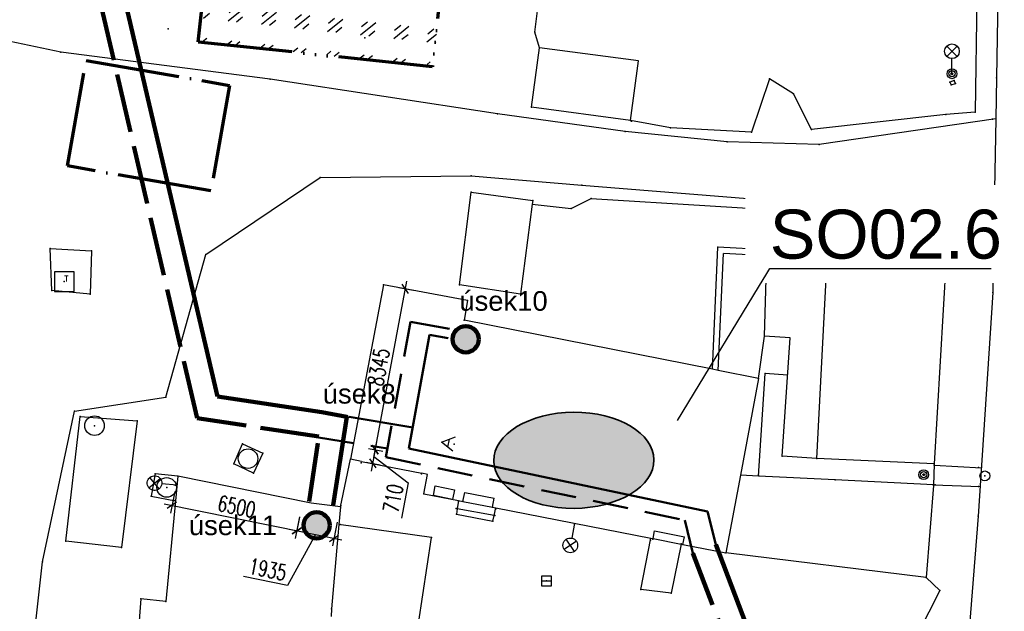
# Model space of a CAD drawing. Extents: x -607893402 to -606472477, y -1001733938 to -1001014811.
# Tile 6 of 23: x -607808066 to -607757850, y -1001509620 to -1001479440. Entities that reach past the tile are written whole.
import ezdxf
from ezdxf import colors
from ezdxf.entities.mleader import LeaderData, LeaderLine
from ezdxf.math import Vec2, Vec3

# ---------------------------------------------------------------- set-up
doc = ezdxf.new("R2010")
doc.units = 0
doc.header["$MEASUREMENT"] = 0
for name, pattern in [('ACAD_ISO02W100', [15, 12, -3]), ('ACAD_ISO04W100', [30, 24, -3, 0, -3]), ('ACAD_ISO06W100', [36, 24, -3, 0, -3, 0, -3, 0, -3]), ('DCAD_Hidden', [36, 12, -6, 12, -6])]:
    doc.linetypes.add(name, pattern=pattern)
doc.layers.get('0').update_dxf_attribs({"linetype": 'CONTINUOUS'})
doc.layers.get('Defpoints').update_dxf_attribs({"linetype": 'CONTINUOUS'})
for name, color, linetype, lineweight in [('00 dotčené pozemky-opz', 206, 'CONTINUOUS', 35), ('00 dotčení pozemky-vlastnik mesto', 5, 'CONTINUOUS', 35), ('_Popis', 14, 'CONTINUOUS', 15), ('ELEKTRIKA', 3, 'EL_VEDENI_NN_PODZ', 50), ('NOVÁ TRASA', 6, 'CONTINUOUS', 100), ('NOVÁ TRASA-VRATNÁ', 6, 'ACAD_ISO02W100', 100), ('SKLÁDKA MATERIÁLU', 210, 'ACAD_ISO06W100', 70), ('TĚŽKÝ PŘEJEZD', 30, 'ACAD_ISO04W100', 70)]:
    doc.layers.add(name, color=color, linetype=linetype, lineweight=lineweight)
for name, color, linetype in [('ODBĚRNÉ ZAŘÍZENÍ', 3, 'CONTINUOUS'), ('polohopis', 7, 'CONTINUOUS'), ('POPIS', 1, 'CONTINUOUS'), ('popis_ut @ 1', 3, 'CONTINUOUS')]:
    doc.layers.add(name, color=color, linetype=linetype)
doc.styles.add('_Romans', font='romans.shx', dxfattribs={"width": 0.7})
doc.styles.add('ROMANS', font='ROMANS', dxfattribs={"height": 0.2})
doc.linetypes.add('EL_VEDENI_NN_PODZ', pattern='A,35,-15,[109,CADKON.SHX,S=5,R=0,X=0,Y=0],-50', length=100)
doc.dimstyles.new('_Kota 200_1', dxfattribs={"dimscale": 4, "dimtxt": 100, "dimasz": 100, "dimexe": 100, "dimexo": 200, "dimgap": 50, "dimtad": 1, "dimdec": 0, "dimrnd": 5, "dimzin": 0, "dimdsep": 46, "dimtxsty": '_Romans', "dimblk": 'OBLIQUE', "dimcen": 100, "dimdle": 100, "dimadec": 0, "dimazin": 0, "dimtfac": 1, "dimtdec": 0, "dimtmove": 2, "dimatfit": 3, "dimldrblk": 'OBLIQUE', "dimfxl": 1, "dimtolj": 1, "dimtzin": 0, "dimarcsym": 0})

# ---------------------------------------------------------------- blocks, each defined once
blk = doc.blocks.new('_Oblique')
at = {"color": 0, "linetype": 'ByBlock', "lineweight": -2}
blk.add_line((-0.5, -0.5), (0.5, 0.5), dxfattribs=at)
blk = doc.blocks.new('*D123')
at = {"layer": '_Popis', "color": 0, "lineweight": -2, "transparency": 16777216}
for p, q in [((-607800159.2652042, -1001503513.986322), (-607800381.3912747, -1001504607.406327)), ((-607800693.7518222, -1001504135.780535), (-607793540.6981055, -1001505588.908982)), ((-607793790.1978278, -1001504807.849525), (-607794012.3238981, -1001505901.269529))]:
    blk.add_line(p, q, dxfattribs=at)
at = {"layer": 'Defpoints', "color": 0, "transparency": 16777216}
for p in [(-607799999.9999592, -1001502729.999982), (-607793630.9325827, -1001504023.863184), (-607793932.6912756, -1001505509.276359)]:
    blk.add_point(p, dxfattribs=at)
at = {"layer": '_Popis', "color": 0, "lineweight": -2, "transparency": 16777216, "xscale": 400, "yscale": 400, "zscale": 400}
for p, rotation in [((-607800301.7586521, -1001504215.413157), 168.5167439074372), ((-607793932.6912756, -1001505509.276359), 348.5167439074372)]:
    blk.add_blockref('_Oblique', p, dxfattribs=dict(at, rotation=rotation))
at = {"layer": '_Popis', "color": 0, "transparency": 16777216, "insert": (-607796997.7760301, -1001504274.355003), "char_height": 800, "attachment_point": 5, "rotation": 348.5167439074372, "style": '_Romans'}
blk.add_mtext('\\A1;6500', dxfattribs=at)
blk = doc.blocks.new('*D124')
at = {"layer": '_Popis', "color": 0, "lineweight": -2, "transparency": 16777216}
for p, q in [((-607793791.2528077, -1001504813.471372), (-607794012.2403437, -1001505901.286275)), ((-607794324.6008369, -1001505429.660446), (-607791643.9765295, -1001505974.224194)), ((-607791869.2652948, -1001505073.986304), (-607792115.6023582, -1001506286.584687)), ((-607792984.2886832, -1001505701.94232), (-607794409.7654465, -1001508297.933155)), ((-607794409.7654465, -1001508297.933155), (-607796657.1929026, -1001507841.372527))]:
    blk.add_line(p, q, dxfattribs=at)
at = {"layer": 'Defpoints', "color": 0, "transparency": 16777216}
for p in [(-607793631.9874723, -1001504029.48505), (-607791709.9999593, -1001504289.999982), (-607792035.9696904, -1001505894.591526)]:
    blk.add_point(p, dxfattribs=at)
at = {"layer": '_Popis', "color": 0, "lineweight": -2, "transparency": 16777216, "xscale": 400, "yscale": 400, "zscale": 400}
for p, rotation in [((-607793932.6076759, -1001505509.293114), 168.5167372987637), ((-607792035.9696904, -1001505894.591526), 348.5167372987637)]:
    blk.add_blockref('_Oblique', p, dxfattribs=dict(at, rotation=rotation))
at = {"layer": '_Popis', "color": 0, "transparency": 16777216, "insert": (-607795414.030173, -1001507481.6631), "char_height": 800, "attachment_point": 5, "rotation": 348.5167372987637, "style": '_Romans'}
blk.add_mtext('\\A1;1935', dxfattribs=at)
blk = doc.blocks.new('*D137')
at = {"layer": '_Popis', "color": 0, "lineweight": -2, "transparency": 16777216}
for p, q in [((-607790011.3586292, -1001501765.420537), (-607788324.8204508, -1001492777.283135)), ((-607788733.7222205, -1001493107.537494), (-607788005.450337, -1001493244.190761)), ((-607790272.7228551, -1001501309.397163), (-607789544.451004, -1001501446.050424))]:
    blk.add_line(p, q, dxfattribs=at)
at = {"layer": 'Defpoints', "color": 0, "transparency": 16777216}
for p in [(-607789519.9999595, -1001492959.999983), (-607788398.5892065, -1001493170.422005), (-607791059.000594, -1001501161.859652)]:
    blk.add_point(p, dxfattribs=at)
at = {"layer": '_Popis', "color": 0, "lineweight": -2, "transparency": 16777216, "xscale": 400, "yscale": 400, "zscale": 400}
for p, rotation in [((-607788398.5892065, -1001493170.422005), 79.37257083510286), ((-607789937.5898734, -1001501372.281668), 259.3725708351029)]:
    blk.add_blockref('_Oblique', p, dxfattribs=dict(at, rotation=rotation))
at = {"layer": '_Popis', "color": 0, "transparency": 16777216, "insert": (-607789757.7978443, -1001497160.698702), "char_height": 800, "attachment_point": 5, "rotation": 79.37257083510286, "style": '_Romans'}
blk.add_mtext('\\A1;8345', dxfattribs=at)
blk = doc.blocks.new('*D138')
at = {"layer": '_Popis', "color": 0, "lineweight": -2, "transparency": 16777216}
for p, q in [((-607790272.7228551, -1001501309.397163), (-607789544.4509695, -1001501446.05043)), ((-607789863.8210832, -1001500979.142805), (-607790142.3579628, -1001502463.560874)), ((-607790003.0895231, -1001501721.35184), (-607788260.3860896, -1001503062.04376)), ((-607790403.7222205, -1001502007.537494), (-607789675.4503376, -1001502144.19076)), ((-607788260.3860896, -1001503062.04376), (-607788599.7223661, -1001504870.482559))]:
    blk.add_line(p, q, dxfattribs=at)
at = {"layer": 'Defpoints', "color": 0, "transparency": 16777216}
for p in [(-607791059.000594, -1001501161.859652), (-607791189.9999595, -1001501859.999982), (-607790068.5892072, -1001502070.422004)]:
    blk.add_point(p, dxfattribs=at)
at = {"layer": '_Popis', "color": 0, "lineweight": -2, "transparency": 16777216, "xscale": 400, "yscale": 400, "zscale": 400}
for p, rotation in [((-607789937.589839, -1001501372.281674), 79.37257083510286), ((-607790068.5892072, -1001502070.422004), 259.3725708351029)]:
    blk.add_blockref('_Oblique', p, dxfattribs=dict(at, rotation=rotation))
at = {"layer": '_Popis', "color": 0, "transparency": 16777216, "insert": (-607789019.7625321, -1001503855.610025), "char_height": 800, "attachment_point": 5, "rotation": 79.37257083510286, "style": '_Romans'}
blk.add_mtext('\\A1;710', dxfattribs=at)

msp = doc.modelspace()

# ---------------------------------------------------------------- hatches: boundary and pattern name
at = {"layer": '00 dotčení pozemky-vlastnik mesto', "ltscale": 0.3, "true_color": 0xf7a6a6, "transparency": 33554687}
h = msp.add_hatch(dxfattribs=at)
h.set_pattern_fill('DOTS', color=21)
h.set_pattern_definition([(0, (0, 0), (0.03125, 0.0625), [0, -0.0625])])
edge = h.paths.add_edge_path()
edge.add_ellipse((-607779804.1570258, -1001501916.520746), major_axis=(-4087.650459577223, -23.91376000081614), ratio=0.5996044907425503, start_angle=0, end_angle=360)
at = {"layer": 'ODBĚRNÉ ZAŘÍZENÍ', "linetype": 'Continuous'}
h = msp.add_hatch(color=256, dxfattribs=at)
h.dxf.hatch_style = 1
edge = h.paths.add_edge_path()
edge.add_arc((-607785318.5511079, -1001495741.787704), 668.3254092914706, 0, 360)
h = msp.add_hatch(color=256, dxfattribs=at)
h.dxf.hatch_style = 1
edge = h.paths.add_edge_path()
edge.add_arc((-607792921.3881149, -1001505233.63151), 668.3254092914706, 0, 360)
at = {"layer": 'SKLÁDKA MATERIÁLU', "linetype": 'Continuous', "lineweight": -3}
h = msp.add_hatch(dxfattribs=at)
h.set_pattern_fill('GOST_GLASS', color=256, scale=200, angle=-6.08280350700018)
h.set_pattern_definition([(38.91719649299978, (102002383.5096372, -70154885.61177826), (1687.501496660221, -179.8296381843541), [999.9999999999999, -1400]), (38.91719649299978, (102002805.384943, -70154930.56918025), (1687.501496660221, -179.8296381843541), [399.9999999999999, -2000]), (38.91719649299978, (102002428.4670395, -70154463.7364726), (1687.501496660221, -179.8296381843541), [399.9999999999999, -2000])])
h.paths.add_polyline_path([(-607798186.4062328, -1001473349.21464), (-607786244.201537, -1001474621.843052), (-607787014.4996384, -1001481850.235503), (-607798956.7043345, -1001480577.607091)])

# ---------------------------------------------------------------- linework, layer by layer
at = {"layer": '00 dotčené pozemky-opz', "ltscale": 0.3}
msp.add_ellipse((-607779804.1570258, -1001501916.520746), major_axis=(-4087.657766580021, -23.91380274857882), ratio=0.5996045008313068, dxfattribs=at)
at = {"layer": 'ELEKTRIKA', "color": 4, "linetype": 'DCAD_Hidden', "ltscale": 150}
for p, q in [((-607788132.1270261, -1001494848.522342), (-607789386.8022276, -1001501762.600623)), ((-607792821.0845903, -1001500750.459366), (-607789305.0475813, -1001501312.079226)), ((-607789386.8022276, -1001501762.600623), (-607774150.011288, -1001504971.546879)), ((-607774150.011288, -1001504971.546879), (-607773734.5085049, -1001506647.302526))]:
    msp.add_line(p, q, dxfattribs=at)
at = {"layer": 'ELEKTRIKA', "color": 4, "linetype": 'DCAD_Hidden', "ltscale": 250}
msp.add_line((-607786147.8870302, -1001495211.095761), (-607788132.1270261, -1001494848.522342), dxfattribs=at)
at = {"layer": 'ELEKTRIKA', "color": 4, "linetype": 'Continuous'}
for p, q in [((-607788217.7852179, -1001501319.995572), (-607787157.362243, -1001495516.664262)), ((-607786221.695969, -1001495686.456564), (-607787157.362243, -1001495516.664262)), ((-607791265.4431525, -1001499695.846007), (-607788020.1193829, -1001500238.238239)), ((-607788217.7852179, -1001501319.995572), (-607772980.9942783, -1001504528.941828)), ((-607772980.9942783, -1001504528.941828), (-607772565.4914951, -1001506204.697474))]:
    msp.add_line(p, q, dxfattribs=at)
at = {"layer": 'NOVÁ TRASA', "color": 1}
for p, q in [((-607797983.8159994, -1001498662.896685), (-607805784.5342804, -1001465183.342355)), ((-607792657.1594098, -1001499460.186695), (-607797983.8159994, -1001498662.896685))]:
    msp.add_line(p, q, dxfattribs=at)
for points in [[(-607792074.9316503, -1001504197.825185), (-607791388.906718, -1001499697.984075), (-607792657.1594098, -1001499460.186695)], [(-607769001.8771037, -1001518608.403059), (-607768809.0670376, -1001516126.238307), (-607772565.4914951, -1001506204.697474)]]:
    msp.add_lwpolyline(points, dxfattribs=at)
at = {"layer": 'NOVÁ TRASA-VRATNÁ', "color": 5, "ltscale": 250}
for points in [[(-607793311.0683497, -1001504012.174815), (-607792813.6087525, -1001500700.694338), (-607799008.5417335, -1001499773.441361), (-607807029.0453789, -1001465350.600043)], [(-607770248.1228963, -1001518511.596941), (-607770076.9329624, -1001516307.761694), (-607773734.5085049, -1001506647.302526)]]:
    msp.add_lwpolyline(points, dxfattribs=at)
at = {"layer": 'ODBĚRNÉ ZAŘÍZENÍ', "linetype": 'Continuous', "lineweight": 200}
for centre in [(-607785318.5511079, -1001495741.787704), (-607792921.3881149, -1001505233.63151)]:
    msp.add_circle(centre, 668.3254092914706, dxfattribs=at)
at = {"layer": 'polohopis'}
for p, q in [((-607757949.9999592, -1001463309.999982), (-607758249.9999592, -1001482399.999982)), ((-607759129.9999592, -1001468699.999982), (-607759329.9999592, -1001484159.999982)), ((-607781789.9998372, -1001480079.999982), (-607780829.9999592, -1001472299.999982)), ((-607805959.9999592, -1001481099.999982), (-607812429.9998372, -1001479749.999982)), ((-607800509.9999592, -1001479909.999982), (-607800489.9999592, -1001479909.999982)), ((-607800499.9999592, -1001479894.999982), (-607800499.9999592, -1001479909.999982)), ((-607800499.9999592, -1001479924.999982), (-607800499.9999592, -1001479909.999982)), ((-607790479.9999592, -1001480369.999982), (-607790459.9999592, -1001480369.999982)), ((-607790469.9999592, -1001480354.999982), (-607790469.9999592, -1001480369.999982)), ((-607790469.9999592, -1001480384.999982), (-607790469.9999592, -1001480369.999982)), ((-607781559.9998372, -1001480869.999982), (-607781789.9998372, -1001480079.999982)), ((-607781969.9999592, -1001483909.999982), (-607781559.9998372, -1001480869.999982)), ((-607776509.9999592, -1001481539.999982), (-607781559.9998372, -1001480869.999982)), ((-607760784.9998372, -1001480784.999982), (-607760254.9999592, -1001481314.999982)), ((-607760784.9998372, -1001481314.999982), (-607760254.9999592, -1001480784.999982)), ((-607795299.9998372, -1001482469.999982), (-607805959.9999592, -1001481099.999982)), ((-607776919.9998372, -1001484579.999982), (-607776509.9999592, -1001481539.999982)), ((-607760519.9999592, -1001482199.999982), (-607760519.9999592, -1001481424.999982)), ((-607783689.9999592, -1001484249.999982), (-607795299.9998372, -1001482469.999982)), ((-607769819.9999592, -1001482459.999982), (-607770739.9999592, -1001485179.999982)), ((-607768599.9999592, -1001483229.999982), (-607769819.9999592, -1001482459.999982)), ((-607760399.9999592, -1001482539.999982), (-607760619.9999592, -1001482619.999982)), ((-607760619.9999592, -1001482619.999982), (-607760559.9998372, -1001482769.999982)), ((-607760559.9998372, -1001482769.999982), (-607760339.9999592, -1001482689.999982)), ((-607760339.9999592, -1001482689.999982), (-607760399.9999592, -1001482539.999982)), ((-607758249.9999592, -1001482399.999982), (-607758285.9999592, -1001484494.999982)), ((-607767679.9998372, -1001485049.999982), (-607768599.9999592, -1001483229.999982)), ((-607777179.9998372, -1001485139.999982), (-607783689.9999592, -1001484249.999982)), ((-607776919.9998372, -1001484579.999982), (-607781969.9999592, -1001483909.999982)), ((-607760839.9999592, -1001484279.999982), (-607767679.9998372, -1001485049.999982)), ((-607759329.9999592, -1001484159.999982), (-607760839.9999592, -1001484279.999982)), ((-607774869.9999592, -1001484949.999982), (-607776919.9998372, -1001484579.999982)), ((-607758285.9999592, -1001484494.999982), (-607767299.9998372, -1001485799.999982)), ((-607758285.9999592, -1001484494.999982), (-607758395.9999592, -1001490808.999982)), ((-607771979.9999592, -1001485669.999982), (-607777179.9998372, -1001485139.999982)), ((-607770739.9999592, -1001485179.999982), (-607774869.9999592, -1001484949.999982)), ((-607767299.9998372, -1001485799.999982), (-607771979.9999592, -1001485669.999982)), ((-607792739.9999592, -1001487489.999982), (-607785039.9998372, -1001487409.999982)), ((-607785039.9998372, -1001487409.999982), (-607779389.9999592, -1001487879.999982)), ((-607798569.9999592, -1001491419.999982), (-607792739.9999592, -1001487489.999982)), ((-607779389.9999592, -1001487879.999982), (-607768609.9999592, -1001488749.999982)), ((-607785629.9999592, -1001492969.999982), (-607785039.9998372, -1001488239.999982)), ((-607785039.9998372, -1001488239.999982), (-607781899.9999592, -1001488669.999982)), ((-607781924.9998372, -1001488857.999982), (-607782529.9998372, -1001493439.999982)), ((-607781899.9999592, -1001488669.999982), (-607781924.9998372, -1001488857.999982)), ((-607781924.9998372, -1001488857.999982), (-607779939.9999592, -1001489069.999982)), ((-607779939.9999592, -1001489069.999982), (-607778919.9998372, -1001488569.999982)), ((-607778919.9998372, -1001488569.999982), (-607760709.9999592, -1001489689.999982)), ((-607768609.9999592, -1001488749.999982), (-607760919.9998372, -1001489069.999982)), ((-607760919.9998372, -1001489069.999982), (-607758395.9999592, -1001490808.999982)), ((-607760709.9999592, -1001489689.999982), (-607760809.9998372, -1001491619.999982)), ((-607758395.9999592, -1001490808.999982), (-607758439.9999592, -1001493349.999982)), ((-607806419.9998372, -1001493259.999982), (-607806509.9999592, -1001491109.999982)), ((-607806509.9999592, -1001491109.999982), (-607804399.9999592, -1001491229.999982)), ((-607804399.9999592, -1001491229.999982), (-607804469.9999592, -1001493449.999982)), ((-607800619.9999592, -1001498689.999982), (-607798569.9999592, -1001491419.999982)), ((-607772733.9998372, -1001497272.999982), (-607772459.9999592, -1001491049.999982)), ((-607769959.9999592, -1001491179.999982), (-607772459.9999592, -1001491049.999982)), ((-607772435.9999592, -1001497331.999982), (-607772172.9999592, -1001491365.999982)), ((-607769968.9999592, -1001491479.999982), (-607772172.9999592, -1001491365.999982)), ((-607769968.9999592, -1001491479.999982), (-607769959.9999592, -1001491179.999982)), ((-607766863.9998372, -1001491328.999982), (-607769959.9999592, -1001491179.999982)), ((-607767409.9998372, -1001501829.999982), (-607766863.9998372, -1001491328.999982)), ((-607766863.9998372, -1001491328.999982), (-607760809.9998372, -1001491619.999982)), ((-607770087.9999592, -1001495584.999982), (-607769968.9999592, -1001491479.999982)), ((-607760809.9998372, -1001491619.999982), (-607761429.9998372, -1001502089.999982)), ((-607759649.9999592, -1001491569.999982), (-607759149.9999592, -1001491569.999982)), ((-607804469.9999592, -1001493449.999982), (-607806419.9998372, -1001493259.999982)), ((-607789519.9999592, -1001492959.999982), (-607791189.9999592, -1001501859.999982)), ((-607785219.9999592, -1001493769.999982), (-607789519.9999592, -1001492959.999982)), ((-607782529.9998372, -1001493439.999982), (-607785629.9999592, -1001492969.999982)), ((-607758439.9999592, -1001493349.999982), (-607759179.9998372, -1001504769.999982)), ((-607785219.9999592, -1001493769.999982), (-607785399.9999592, -1001494759.999982)), ((-607772733.9998372, -1001497272.999982), (-607785399.9999592, -1001494759.999982)), ((-607770379.9999592, -1001497739.999982), (-607770087.9999592, -1001495584.999982)), ((-607768770.9999592, -1001495673.999982), (-607770087.9999592, -1001495584.999982)), ((-607769179.9998372, -1001501709.999982), (-607768770.9999592, -1001495673.999982)), ((-607772435.9999592, -1001497331.999982), (-607772733.9998372, -1001497272.999982)), ((-607770379.9999592, -1001497739.999982), (-607772435.9999592, -1001497331.999982)), ((-607770379.9999592, -1001497739.999982), (-607771311.9999592, -1001502678.999982)), ((-607770393.9999592, -1001502722.999982), (-607770039.9998372, -1001497489.999982)), ((-607768898.9999592, -1001497566.999982), (-607770039.9998372, -1001497489.999982)), ((-607805269.9999592, -1001499409.999982), (-607800619.9999592, -1001498689.999982)), ((-607806899.9999592, -1001507099.999982), (-607805269.9999592, -1001499409.999982)), ((-607805719.9999592, -1001506049.999982), (-607804989.9999592, -1001499679.999982)), ((-607804989.9999592, -1001499679.999982), (-607802069.9999592, -1001499909.999982)), ((-607802069.9999592, -1001499909.999982), (-607802879.9999592, -1001506369.999982)), ((-607786552.6005452, -1001500989.056745), (-607785837.6116536, -1001500722.053083)), ((-607786167.6807454, -1001500845.662824), (-607786245.4740803, -1001501241.083234)), ((-607797149.9999592, -1001502089.999982), (-607796699.9999592, -1001501079.999982)), ((-607796699.9999592, -1001501079.999982), (-607795659.9998372, -1001501559.999982)), ((-607785982.3882649, -1001501457.947004), (-607786552.6005452, -1001500989.056745)), ((-607795659.9998372, -1001501559.999982), (-607796139.9999592, -1001502579.999982)), ((-607791709.9999592, -1001504289.999982), (-607791189.9999592, -1001501859.999982)), ((-607790635.9999592, -1001501969.999982), (-607791189.9999592, -1001501859.999982)), ((-607790635.9999592, -1001501969.999982), (-607787563.9999592, -1001502579.999982)), ((-607767409.9998372, -1001501829.999982), (-607769179.9998372, -1001501709.999982)), ((-607761429.9998372, -1001502089.999982), (-607767409.9998372, -1001501829.999982)), ((-607796139.9999592, -1001502579.999982), (-607797149.9999592, -1001502089.999982)), ((-607761429.9998372, -1001502089.999982), (-607761459.9999592, -1001503199.999982)), ((-607761431.9999592, -1001502168.999982), (-607759019.9999592, -1001502297.999982)), ((-607801479.0192463, -1001503314.626325), (-607800900.1525471, -1001502838.483137)), ((-607800951.5143635, -1001503365.988019), (-607801427.6574299, -1001502787.121442)), ((-607801149.9999592, -1001502609.999982), (-607801359.9999592, -1001503739.999982)), ((-607799999.9999592, -1001502729.999982), (-607801149.9999592, -1001502609.999982)), ((-607799999.9999592, -1001502729.999982), (-607800121.9999592, -1001503982.999982)), ((-607793201.9999592, -1001504110.999982), (-607799999.9999592, -1001502729.999982)), ((-607787266.9998372, -1001502638.999982), (-607787563.9999592, -1001502579.999982)), ((-607787459.9999592, -1001503619.999982), (-607787266.9998372, -1001502638.999982)), ((-607771311.9999592, -1001502678.999982), (-607772059.9998372, -1001506639.999982)), ((-607770393.9999592, -1001502722.999982), (-607771311.9999592, -1001502678.999982)), ((-607766479.9999592, -1001502909.999982), (-607770393.9999592, -1001502722.999982)), ((-607761458.9999592, -1001503166.999982), (-607766479.9999592, -1001502909.999982)), ((-607800044.9998372, -1001503187.999982), (-607800816.3512776, -1001503112.895612)), ((-607786965.8410237, -1001503717.090558), (-607786870.4114583, -1001503226.280866)), ((-607786870.4114583, -1001503226.280866), (-607785888.1963704, -1001503419.295026)), ((-607785888.1963704, -1001503419.295026), (-607785985.5883381, -1001503909.719098)), ((-607761459.9999592, -1001503199.999982), (-607761839.9999592, -1001507899.999982)), ((-607761458.9999592, -1001503166.999982), (-607759081.9999592, -1001503252.999982)), ((-607801359.9999592, -1001503739.999982), (-607800121.9999592, -1001503982.999982)), ((-607800121.9999592, -1001503982.999982), (-607800619.9999592, -1001509119.999982)), ((-607787459.9999592, -1001503619.999982), (-607785683.9999592, -1001503968.999982)), ((-607785985.5883381, -1001503909.719098), (-607786965.8410237, -1001503717.090558)), ((-607785683.9999592, -1001503968.999982), (-607785747.9999592, -1001504388.999982)), ((-607785683.9999592, -1001503968.999982), (-607785461.9999592, -1001504011.999982)), ((-607785461.9999592, -1001504011.999982), (-607785371.9999592, -1001503550.999982)), ((-607785371.9999592, -1001503550.999982), (-607783859.9999592, -1001503846.999982)), ((-607783949.9999592, -1001504307.999982), (-607783859.9999592, -1001503846.999982)), ((-607791709.9999592, -1001504289.999982), (-607793201.9999592, -1001504110.999982)), ((-607791709.9999592, -1001504289.999982), (-607791786.9998372, -1001505191.999982)), ((-607785747.9999592, -1001504388.999982), (-607785789.9998372, -1001504659.999982)), ((-607783861.9999592, -1001504725.999982), (-607785747.9999592, -1001504388.999982)), ((-607785461.9999592, -1001504011.999982), (-607783949.9999592, -1001504307.999982)), ((-607783949.9999592, -1001504307.999982), (-607783776.9998372, -1001504341.999982)), ((-607783861.9999592, -1001504725.999982), (-607783776.9998372, -1001504341.999982)), ((-607783776.9998372, -1001504341.999982), (-607775870.9999592, -1001505891.999982)), ((-607785789.9998372, -1001504659.999982), (-607783929.9998372, -1001505029.999982)), ((-607783929.9998372, -1001505029.999982), (-607783861.9999592, -1001504725.999982)), ((-607759179.9998372, -1001504769.999982), (-607760349.9999592, -1001519369.999982)), ((-607791786.9998372, -1001505191.999982), (-607791836.9999592, -1001505769.999982)), ((-607787069.9999592, -1001505859.999982), (-607791786.9998372, -1001505191.999982)), ((-607779763.9999592, -1001505128.999982), (-607779913.1044514, -1001505889.5211)), ((-607791836.9999592, -1001505769.999982), (-607792155.9999592, -1001509500.999982)), ((-607787729.9999592, -1001510239.999982), (-607787069.9999592, -1001505859.999982)), ((-607779776.1867268, -1001506568.548566), (-607780194.3168538, -1001505946.481916)), ((-607776379.9999592, -1001508499.999982), (-607775870.9999592, -1001505891.999982)), ((-607775870.9999592, -1001505891.999982), (-607775764.9999592, -1001505912.999982)), ((-607775764.9999592, -1001505912.999982), (-607775687.9998372, -1001505519.999982)), ((-607775764.9999592, -1001505912.999982), (-607774332.9998372, -1001506193.999982)), ((-607775687.9998372, -1001505519.999982), (-607774162.9999592, -1001505818.999982)), ((-607774239.9999592, -1001506211.999982), (-607774162.9999592, -1001505818.999982)), ((-607802879.9999592, -1001506369.999982), (-607805719.9999592, -1001506049.999982)), ((-607779674.2184651, -1001506048.450178), (-607780296.2851155, -1001506466.580305)), ((-607774332.9998372, -1001506193.999982), (-607774839.9999592, -1001508699.999982)), ((-607774332.9998372, -1001506193.999982), (-607774239.9999592, -1001506211.999982)), ((-607774239.9999592, -1001506211.999982), (-607772059.9998372, -1001506639.999982)), ((-607761839.9999592, -1001507899.999982), (-607772059.9998372, -1001506639.999982)), ((-607808409.9998372, -1001520789.999982), (-607806899.9999592, -1001507099.999982)), ((-607761839.9999592, -1001507899.999982), (-607761129.9999592, -1001508549.999982)), ((-607781449.9999592, -1001508069.999982), (-607780949.9999592, -1001508069.999982)), ((-607774839.9999592, -1001508699.999982), (-607776379.9999592, -1001508499.999982)), ((-607801879.9999592, -1001508989.999982), (-607802889.9999592, -1001521479.999982)), ((-607800619.9999592, -1001509119.999982), (-607801879.9999592, -1001508989.999982)), ((-607761129.9999592, -1001508549.999982), (-607762529.9998372, -1001511269.999982)), ((-607792155.9999592, -1001509500.999982), (-607792188.9999592, -1001509887.999982))]:
    msp.add_line(p, q, dxfattribs=at)
for points in [[(-607759649.9999592, -1001491819.999982), (-607759149.9999592, -1001491819.999982), (-607759149.9999592, -1001491319.999982), (-607759649.9999592, -1001491319.999982)], [(-607806289.9998372, -1001493299.999982), (-607805289.9998372, -1001493299.999982), (-607805289.9998372, -1001492299.999982), (-607806289.9998372, -1001492299.999982)], [(-607781449.9999592, -1001508319.999982), (-607780949.9999592, -1001508319.999982), (-607780949.9999592, -1001507819.999982), (-607781449.9999592, -1001507819.999982)]]:
    msp.add_lwpolyline(points, close=True, dxfattribs=at)
for centre, radius in [((-607760520.0010579, -1001481050.000226), 374.9999557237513), ((-607760519.9999592, -1001482199.999982), 250), ((-607760519.9999592, -1001482199.999982), 158.113883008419), ((-607760519.9999592, -1001482199.999982), 50), ((-607804249.9999592, -1001500149.999982), 500), ((-607796419.9998372, -1001501829.999982), 500), ((-607761959.9999592, -1001502649.999982), 250), ((-607758839.9999592, -1001502709.999982), 250), ((-607800569.9999592, -1001503299.999982), 500), ((-607761959.9999592, -1001502649.999982), 158.113883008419), ((-607761959.9999592, -1001502649.999982), 50)]:
    msp.add_circle(centre, radius, dxfattribs=at)
for centre, major_axis, ratio, start_param, end_param in [((-607801189.5858967, -1001503076.55589), (-265.1647223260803, 265.1647223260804), 0.9999999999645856, -0.8824595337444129, 5.400725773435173), ((-607779985.2506917, -1001506257.515363), (-265.1649255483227, 265.1649255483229), 0.9999999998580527, 0.5917980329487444, 6.874983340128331)]:
    msp.add_ellipse(centre, major_axis=major_axis, ratio=ratio, start_param=start_param, end_param=end_param, dxfattribs=at)
for p in [(-607800499.9999592, -1001479909.999982), (-607790469.9999592, -1001480369.999982), (-607781789.9998372, -1001480079.999982), (-607781559.9998372, -1001480869.999982), (-607805959.9999592, -1001481099.999982), (-607760519.9999592, -1001482199.999982), (-607795299.9998372, -1001482469.999982), (-607769819.9999592, -1001482459.999982), (-607760619.9999592, -1001482619.999982), (-607760559.9998372, -1001482769.999982), (-607760399.9999592, -1001482539.999982), (-607760339.9999592, -1001482689.999982), (-607758249.9999592, -1001482399.999982), (-607768599.9999592, -1001483229.999982), (-607783689.9999592, -1001484249.999982), (-607781969.9999592, -1001483909.999982), (-607760839.9999592, -1001484279.999982), (-607759329.9999592, -1001484159.999982), (-607776919.9998372, -1001484579.999982), (-607776869.9999592, -1001484609.999982), (-607758459.9999592, -1001484519.999982), (-607777179.9998372, -1001485139.999982), (-607774869.9999592, -1001484949.999982), (-607770739.9999592, -1001485179.999982), (-607767679.9998372, -1001485049.999982), (-607771979.9999592, -1001485669.999982), (-607767299.9998372, -1001485799.999982), (-607785039.9998372, -1001487409.999982), (-607792739.9999592, -1001487489.999982), (-607779389.9999592, -1001487879.999982), (-607785039.9998372, -1001488239.999982), (-607781909.9998372, -1001488859.999982), (-607781899.9999592, -1001488669.999982), (-607778919.9998372, -1001488569.999982), (-607768609.9999592, -1001488749.999982), (-607779939.9999592, -1001489069.999982), (-607760919.9998372, -1001489069.999982), (-607760709.9999592, -1001489689.999982), (-607758539.9998372, -1001490709.999982), (-607806509.9999592, -1001491109.999982), (-607804399.9999592, -1001491229.999982), (-607798569.9999592, -1001491419.999982), (-607772459.9999592, -1001491049.999982), (-607769959.9999592, -1001491179.999982), (-607760809.9998372, -1001491619.999982), (-607759399.9999592, -1001491569.999982), (-607805789.9998372, -1001492799.999982), (-607806419.9998372, -1001493259.999982), (-607789519.9999592, -1001492959.999982), (-607785629.9999592, -1001492969.999982), (-607782529.9998372, -1001493439.999982), (-607758439.9999592, -1001493349.999982), (-607804469.9999592, -1001493449.999982), (-607785219.9999592, -1001493769.999982), (-607785399.9999592, -1001494759.999982), (-607770379.9999592, -1001497739.999982), (-607770039.9998372, -1001497489.999982), (-607800619.9999592, -1001498689.999982), (-607805269.9999592, -1001499409.999982), (-607804989.9999592, -1001499679.999982), (-607802069.9999592, -1001499909.999982), (-607804249.9999592, -1001500149.999982), (-607796699.9999592, -1001501079.999982), (-607785909.9998372, -1001501089.999982), (-607795659.9998372, -1001501559.999982), (-607791189.9999592, -1001501859.999982), (-607769179.9998372, -1001501709.999982), (-607767409.9998372, -1001501829.999982), (-607797149.9999592, -1001502089.999982), (-607790649.9999592, -1001502039.999982), (-607761429.9998372, -1001502089.999982), (-607761419.9998372, -1001502169.999982), (-607759169.9998372, -1001502289.999982), (-607801149.9999592, -1001502609.999982), (-607799999.9999592, -1001502729.999982), (-607796139.9999592, -1001502579.999982), (-607787569.9999592, -1001502609.999982), (-607771289.9998372, -1001502679.999982), (-607770389.9999592, -1001502669.999982), (-607766479.9999592, -1001502909.999982), (-607761959.9999592, -1001502649.999982), (-607758839.9999592, -1001502709.999982), (-607800569.9999592, -1001503299.999982), (-607800129.9999592, -1001503179.999982), (-607761459.9999592, -1001503199.999982), (-607761379.9999592, -1001503169.999982), (-607759169.9998372, -1001503249.999982), (-607801359.9999592, -1001503739.999982), (-607800189.9999592, -1001503969.999982), (-607787459.9999592, -1001503619.999982), (-607791709.9999592, -1001504289.999982), (-607791679.9998372, -1001504229.999982), (-607785799.9998372, -1001504379.999982), (-607785689.9999592, -1001504009.999982), (-607785459.9999592, -1001503999.999982), (-607783949.9999592, -1001504309.999982), (-607783789.9998372, -1001504399.999982), (-607785789.9998372, -1001504659.999982), (-607783839.9999592, -1001504729.999982), (-607759179.9998372, -1001504769.999982), (-607791729.9999592, -1001505199.999982), (-607783929.9998372, -1001505029.999982), (-607779769.9999592, -1001505159.999982), (-607791839.9999592, -1001505769.999982), (-607787069.9999592, -1001505859.999982), (-607775889.9999592, -1001505989.999982), (-607775769.9999592, -1001505939.999982), (-607805719.9999592, -1001506049.999982), (-607802879.9999592, -1001506369.999982), (-607774329.9999592, -1001506179.999982), (-607774239.9999592, -1001506209.999982), (-607772059.9998372, -1001506639.999982), (-607806899.9999592, -1001507099.999982), (-607761839.9999592, -1001507899.999982), (-607781199.9999592, -1001508069.999982), (-607776379.9999592, -1001508499.999982), (-607801879.9999592, -1001508989.999982), (-607774839.9999592, -1001508699.999982), (-607761129.9999592, -1001508549.999982), (-607800619.9999592, -1001509119.999982), (-607792169.9998372, -1001509499.999982)]:
    msp.add_point(p, dxfattribs=at)
at = {"layer": 'SKLÁDKA MATERIÁLU', "ltscale": 200}
msp.add_lwpolyline([(-607798186.4062328, -1001473349.21464), (-607786244.201537, -1001474621.843052), (-607787014.4996384, -1001481850.235503), (-607798956.7043345, -1001480577.607091)], close=True, dxfattribs=at)
at = {"layer": 'TĚŽKÝ PŘEJEZD', "ltscale": 200}
msp.add_lwpolyline([(-607804681.00578, -1001481514.544513), (-607797369.1825125, -1001482790.577637), (-607798309.512929, -1001488178.784014), (-607805621.3361964, -1001486902.75089)], close=True, dxfattribs=at)

# ---------------------------------------------------------------- texts
at = {"layer": 'polohopis', "style": 'ROMANS'}
msp.add_text('T', height=300, dxfattribs=at).set_placement((-607805789.9998372, -1001492799.999982))
at = {"layer": 'popis_ut @ 1', "linetype": 'Continuous', "char_height": 1000, "attachment_point": 1, "style": 'ROMANS'}
for s, insert in [('{\\fArial|b0|i0|c238|p34;úsek10}', (-607785643.0362911, -1001493286.974115)), ('{\\fArial|b0|i0|c238|p34;úsek8}', (-607792610.790506, -1001498023.013121)), ('{\\fArial|b0|i0|c238|p34;úsek11}', (-607799439.6114765, -1001504734.014644))]:
    msp.add_mtext_dynamic_manual_height_columns(s, width=21497.87561261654, gutter_width=1, heights=[0], dxfattribs=dict(at, insert=insert))

# ---------------------------------------------------------------- dimensions: what is measured, and where the dimension line sits
at = {"layer": '_Popis', "color": 0}
dim = msp.add_linear_dim(base=(-607788398.5892065, -1001493170.422005), p1=(-607791059.0005938, -1001501161.859652), p2=(-607789519.9999592, -1001492959.999982), angle=259.3725708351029, dimstyle='_Kota 200_1', override={"dimtxt": 200}, dxfattribs=at)
dim.commit()
dim.dimension.update_dxf_attribs({"geometry": '*D137', "text_midpoint": (-607789757.7978443, -1001497160.698702)})
for base, p1, p2, angle, picture, middle in [((-607790068.5892072, -1001502070.422004), (-607791059.0005938, -1001501161.859652), (-607791189.9999592, -1001501859.999982), 259.3725708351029, '*D138', (-607788297.2704675, -1001503258.613194)), ((-607792035.9696904, -1001505894.591526), (-607793631.9874722, -1001504029.48505), (-607791709.9999592, -1001504289.999982), 168.5167372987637, '*D124', (-607794605.762027, -1001508258.116821))]:
    dim = msp.add_linear_dim(base=base, p1=p1, p2=p2, angle=angle, dimstyle='_Kota 200_1', override={"dimtxt": 200, "dimtmove": 1}, dxfattribs=at)
    dim.commit()
    dim.dimension.update_dxf_attribs({"geometry": picture, "text_midpoint": middle, "dimtype": 160})
dim = msp.add_aligned_dim(p1=(-607799999.9999592, -1001502729.999982), p2=(-607793630.9325827, -1001504023.863184), distance=-1515.7541387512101, dimstyle='_Kota 200_1', override={"dimtxt": 200}, dxfattribs=at)
dim.commit()
dim.dimension.update_dxf_attribs({"geometry": '*D123', "text_midpoint": (-607796997.7760301, -1001504274.355003)})

# ---------------------------------------------------------------- next in the draw order: leaders
at = {"layer": 'POPIS', "linetype": 'Continuous'}
ml = msp.add_multileader_mtext('Standard', dxfattribs=at)
ml.set_content('{\\fArial|b0|i0|c238|p34;SO02.6}', color=256, style='ROMANS')
ml.set_leader_properties()
ml.build(insert=Vec2(0, 0))
ml.multileader.update_dxf_attribs({"text_left_attachment_type": 6, "text_right_attachment_type": 6, "dogleg_length": 0.36, "arrow_head_size": 0.18})
ctx = ml.context
ctx.base_point, ctx.char_height, ctx.arrow_head_size, ctx.landing_gap_size, ctx.plane_origin = Vec3(-607769815.0898982, -1001492129.999982), 2500, 0.18, 0.09, Vec3(-607767755.3217556, -1001479795.728454)
ctx.left_attachment, ctx.right_attachment = 6, 6
notes = []
notes.append((ctx, [(1, (1, 1, 0), (-607769815.4498982, -1001492129.999982), (1, 0), 0.36, [(0, [(-607774524.8231103, -1001499880.067139)], 0, [])])]))
ctx.mtext.insert, ctx.mtext.flow_direction = Vec3(-607769814.9998982, -1001489129.999982), 5
ctx.mtext.has_bg_fill, ctx.mtext.bg_color, ctx.mtext.bg_scale_factor, ctx.mtext.bg_transparency, ctx.mtext.use_window_bg_color = 1, -1027028792, 1.5, 0, 1
for ctx, leaders in notes:
    for number, flags, end, landing, length, lines in leaders:
        leader = LeaderData()
        leader.index, (leader.has_last_leader_line, leader.has_dogleg_vector, leader.attachment_direction) = number, flags
        leader.last_leader_point, leader.dogleg_vector, leader.dogleg_length = Vec3(end), Vec3(landing), length
        for number, points, colour, breaks in lines:
            line = LeaderLine()
            line.index, line.vertices, line.color, line.breaks = number, Vec3.list(points), colors.encode_raw_color(colour), breaks
            leader.lines.append(line)
        ctx.leaders.append(leader)

doc.saveas('drawing.dxf')
